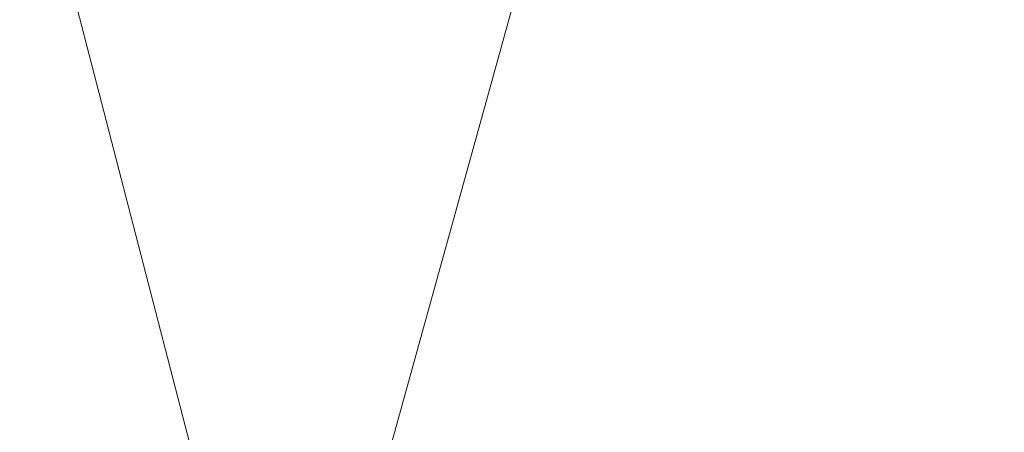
# Model space of a CAD drawing. Header units: millimetres. Extents: x -6861 to -4784, y 84 to 6892.
# Tile 18 of 200: x -5047.715 to -5047.404, y 248.544 to 248.674. Entities that reach past the tile are written whole.
import ezdxf

# ---------------------------------------------------------------- set-up
doc = ezdxf.new("R2010")
doc.units = ezdxf.units.MM
doc.layers.add('E-LITE-EQPM', color=7, linetype='Continuous', lineweight=20)

# ---------------------------------------------------------------- blocks, each defined once
blk = doc.blocks.new('01 PODIUM EMPOTRADO CON MARCO 3_glb - PODIUM EMPOTRADO CON MARCO 3_dwg_NS-2254 ÍßÁ_1_5Ð_$$_É_îAÔO-659104-Lateral_PDF')
at = {"lineweight": 9}
for p, q in [((-3234.91195, 248.5), (-3233.74345, 252.71026)), ((-3235.01807, 248.74769), (-3234.95407, 248.5))]:
    blk.add_line(p, q, dxfattribs=at)
blk = doc.blocks.new('01 PODIUM EMPOTRADO CON MARCO 3_glb - UNO  WHITE_GOLD DOWNLIGHT EMPOTRABLE-659121-Lateral_PDF')
blk.add_blockref('01 PODIUM EMPOTRADO CON MARCO 3_glb - PODIUM EMPOTRADO CON MARCO 3_dwg_NS-2254 ÍßÁ_1_5Ð_$$_É_îAÔO-659104-Lateral_PDF', (0, 0))

msp = doc.modelspace()

# ---------------------------------------------------------------- block references
at = {"layer": 'E-LITE-EQPM'}
msp.add_blockref('01 PODIUM EMPOTRADO CON MARCO 3_glb - UNO  WHITE_GOLD DOWNLIGHT EMPOTRABLE-659121-Lateral_PDF', (-1812.69701, 0), dxfattribs=at)

doc.saveas('drawing.dxf')
